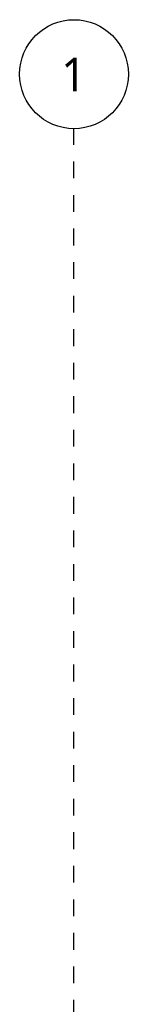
# Model space of a CAD drawing. Header units: metres. Extents: x -21.5 to 32.8, y -37.3 to -3.8.
# Tile 4 of 14: x -14.289 to -13.639, y -9.673 to -3.801. Entities that reach past the tile are written whole.
import ezdxf

# ---------------------------------------------------------------- set-up
doc = ezdxf.new("R2010")
doc.units = ezdxf.units.M
doc.linetypes.add('Ligne de quadrillage', pattern=[0.022225, 0.0127, -0.003175, 0.003175, -0.003175])
doc.layers.add('S-GRID', color=250, linetype='Continuous', lineweight=30)
doc.layers.add('S-GRID-IDEN', color=250, linetype='Continuous', lineweight=30)
doc.styles.add('Trebuchet MS_1', font='trebuc.ttf', dxfattribs={"height": 0.2})

# ---------------------------------------------------------------- blocks, each defined once
blk = doc.blocks.new('Quadrillage - Extrémité de la ligne de quadrillage - Cercle-4360-Niveau 1')
at = {"layer": 'S-GRID-IDEN'}
blk.add_circle((0, 0), 0.0065, dxfattribs=at)

msp = doc.modelspace()

# ---------------------------------------------------------------- linework, layer by layer
at = {"layer": 'S-GRID', "linetype": 'Ligne de quadrillage'}
msp.add_line((-13.964, -37.3469), (-13.964, -4.4509), dxfattribs=at)

# ---------------------------------------------------------------- block references
at = {"layer": 'S-GRID-IDEN', "xscale": 49.99999999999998, "yscale": 49.99999999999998, "zscale": 49.99999999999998}
msp.add_blockref('Quadrillage - Extrémité de la ligne de quadrillage - Cercle-4360-Niveau 1', (-13.964, -4.1259), dxfattribs=at)

# ---------------------------------------------------------------- texts
at = {"layer": 'S-GRID-IDEN', "insert": (-14.0403, -4.0279), "char_height": 0.2, "width": 0.18038, "attachment_point": 1, "style": 'Trebuchet MS_1'}
msp.add_mtext('1', dxfattribs=at)

doc.saveas('drawing.dxf')
